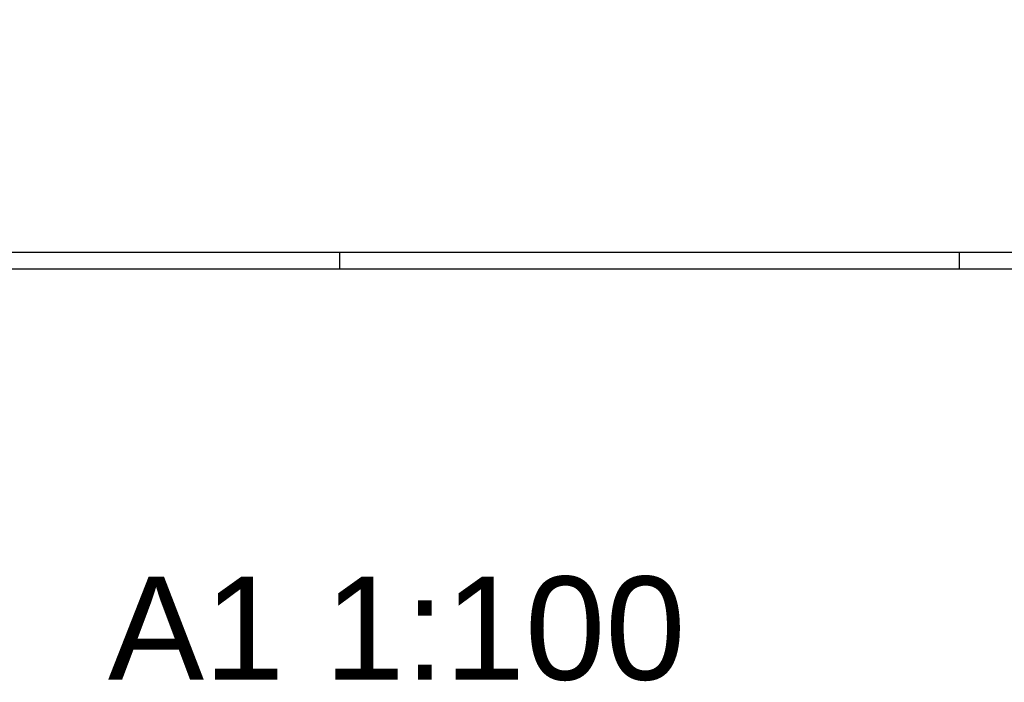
# Model space of a CAD drawing. Header units: millimetres. Extents: x 0 to 111311, y -48878 to -25280.
# Tile 137 of 161: x 89406 to 92266, y -34031 to -32106. Entities that reach past the tile are written whole.
import ezdxf

# ---------------------------------------------------------------- set-up
doc = ezdxf.new("R2010")
doc.units = ezdxf.units.MM
doc.layers.add('e-cad_opisy', color=7, linetype='Continuous')
doc.layers.add('OPIS', color=7, linetype='Continuous', lineweight=5)
doc.styles.get("Standard").update_dxf_attribs({"font": 'arial.ttf'})

# ---------------------------------------------------------------- blocks, each defined once
blk = doc.blocks.new('A1_poziom')
at = {"ltscale": 0.8}
for p, q in [((481, 0), (481, 5)), ((661, 0), (661, 5))]:
    blk.add_line(p, q, dxfattribs=at)
for points in [[(0, 0), (0, 297), (25, 297), (25, 594), (841, 594), (841, 0)], [(30, 5), (836, 5), (836, 589), (30, 589)]]:
    blk.add_lwpolyline(points, close=True)

msp = doc.modelspace()

# ---------------------------------------------------------------- block references
at = {"layer": 'e-cad_opisy', "ltscale": 4, "xscale": 10, "yscale": 10, "zscale": 10}
msp.add_blockref('A1_poziom', (85525.867, -32831.019), dxfattribs=at)

# ---------------------------------------------------------------- texts
at = {"layer": 'OPIS', "insert": (90501.302, -33875.747), "char_height": 300, "width": 1945.30328, "attachment_point": 5, "line_spacing_factor": 0.857143}
msp.add_mtext('{\\fArial|b0|i0|c0|p34;A1 1:100}', dxfattribs=at)

doc.saveas('drawing.dxf')
